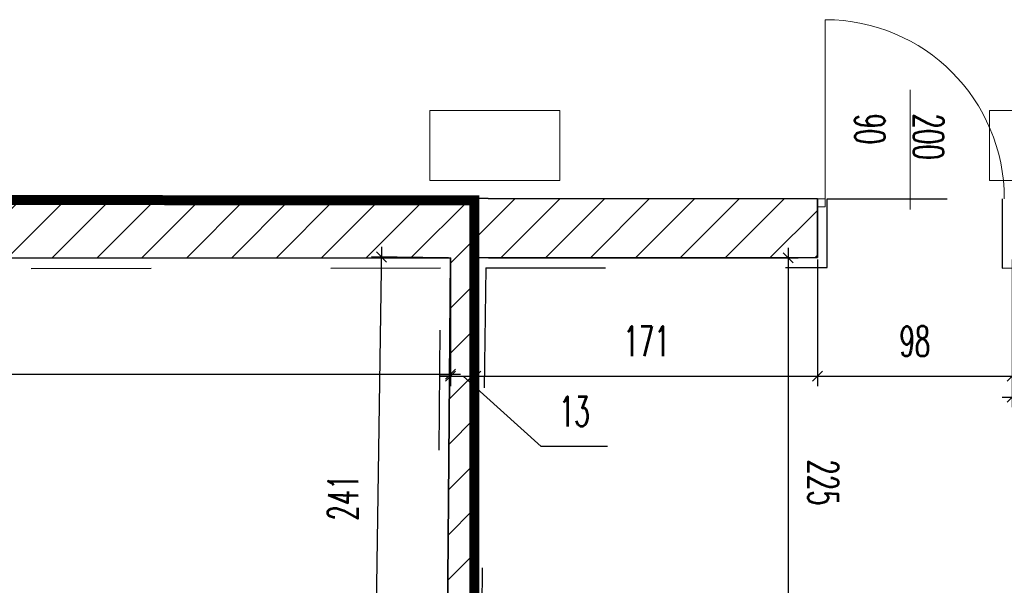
# Model space of a CAD drawing. Header units: millimetres. Extents: x 19887 to 192597, y -14203 to 39042.
# Tile 29 of 256: x 25035 to 25528, y -9859 to -9576. Entities that reach past the tile are written whole.
import ezdxf

# ---------------------------------------------------------------- set-up
doc = ezdxf.new("R2010")
doc.units = ezdxf.units.MM
doc.linetypes.add('ACAD_ISO03W100', pattern=[30, 12, -18])
doc.linetypes.add('DASHED2', pattern=[9.525, 6.35, -3.175])
doc.layers.get('Defpoints').update_dxf_attribs({"color": 4})
for name, color, linetype in [('A_DBA-RAMKI', 6, 'Continuous'), ('Sufit podwieszany', 252, 'Continuous'), ('Wymiarowanie', 3, 'Continuous'), ('Wypełnienie', 252, 'Continuous')]:
    doc.layers.add(name, color=color, linetype=linetype)
for name, color, linetype, lineweight in [('Basen_rzut_poziom_1_obrys', 252, 'Continuous', 35), ('Drzwi', 2, 'Continuous', 5), ('Schody', 252, 'Continuous', 5)]:
    doc.layers.add(name, color=color, linetype=linetype, lineweight=lineweight)
doc.styles.add('ROMANS', font='romans.shx', dxfattribs={"width": 0.6})
doc.styles.get("Standard").update_dxf_attribs({"font": 'arial.ttf'})
doc.dimstyles.new('000001FB70622F18', dxfattribs={"dimtxt": 20, "dimasz": 5, "dimexe": 5, "dimexo": 1, "dimgap": 20, "dimtad": 1, "dimtoh": 1, "dimdec": 0, "dimtxsty": 'Standard', "dimblk": 'OBLIQUE', "dimcen": 0, "dimdle": 5, "dimclrd": 252, "dimclre": 252, "dimclrt": 252, "dimadec": 0, "dimazin": 0, "dimtfac": 1, "dimtdec": 0, "dimtmove": 0, "dimatfit": 3, "dimldrblk": 'OBLIQUE', "dimfxl": 150, "dimfxlon": 1, "dimlwd": 25, "dimlwe": 25, "dimarcsym": 1})

# ---------------------------------------------------------------- blocks, each defined once
blk = doc.blocks.new('_Oblique')
at = {"color": 0, "linetype": 'ByBlock', "lineweight": -2}
blk.add_line((-0.5, -0.5), (0.5, 0.5), dxfattribs=at)
blk = doc.blocks.new('*D609')
at = {"layer": 'Defpoints', "color": 0}
for p in [(1229.37, -3822.83), (2344.27, -3822.51), (2344.27, -3880.7)]:
    blk.add_point(p, dxfattribs=at)
at = {"layer": 'Wymiarowanie', "color": 252, "linetype": 'Continuous', "lineweight": 25}
for p, q in [((2344.27, -3823.51), (2344.27, -3885.7)), ((1229.37, -3823.83), (1229.37, -3885.7)), ((1224.37, -3880.7), (2349.27, -3880.7))]:
    blk.add_line(p, q, dxfattribs=at)
at = {"layer": 'Wymiarowanie', "color": 252, "linetype": 'ByBlock', "lineweight": 25, "xscale": 5, "yscale": 5, "zscale": 5, "rotation": 180}
blk.add_blockref('_Oblique', (1229.37, -3880.7), dxfattribs=at)
at = {"layer": 'Wymiarowanie', "color": 252, "linetype": 'ByBlock', "lineweight": 25, "xscale": 5, "yscale": 5, "zscale": 5}
blk.add_blockref('_Oblique', (2344.27, -3880.7), dxfattribs=at)
at = {"layer": 'Wymiarowanie', "color": 252, "insert": (1786.82, -3863.2), "char_height": 15, "attachment_point": 5, "style": 'ROMANS'}
blk.add_mtext('1115', dxfattribs=at)
blk = doc.blocks.new('*D611')
at = {"layer": 'Defpoints', "color": 0}
for p in [(2344.27, -3822.51), (2356.87, -3822.5), (2356.87, -3881.63)]:
    blk.add_point(p, dxfattribs=at)
at = {"layer": 'Wymiarowanie', "color": 252, "linetype": 'Continuous', "lineweight": 25}
for p, q in [((2344.27, -3823.51), (2344.27, -3886.63)), ((2356.87, -3823.5), (2356.87, -3886.63)), ((2339.27, -3881.63), (2361.87, -3881.63)), ((2344.27, -3881.63), (2339.27, -3881.63)), ((2389.52, -3916.74), (2350.57, -3881.63)), ((2356.87, -3881.63), (2361.87, -3881.63)), ((2422.81, -3916.74), (2389.52, -3916.74))]:
    blk.add_line(p, q, dxfattribs=at)
at = {"layer": 'Wymiarowanie', "color": 252, "linetype": 'ByBlock', "lineweight": 25, "xscale": 5, "yscale": 5, "zscale": 5}
blk.add_blockref('_Oblique', (2344.27, -3881.63), dxfattribs=at)
at = {"layer": 'Wymiarowanie', "color": 252, "linetype": 'ByBlock', "lineweight": 25, "xscale": 5, "yscale": 5, "zscale": 5, "rotation": 180}
blk.add_blockref('_Oblique', (2356.87, -3881.63), dxfattribs=at)
at = {"layer": 'Wymiarowanie', "color": 252, "insert": (2406.16, -3899.24), "char_height": 15, "attachment_point": 5, "style": 'ROMANS'}
blk.add_mtext('13', dxfattribs=at)
blk = doc.blocks.new('*D612')
at = {"layer": 'Defpoints', "color": 0}
for p in [(2356.87, -3822.5), (2527.78, -3822.31), (2527.78, -3881.63)]:
    blk.add_point(p, dxfattribs=at)
at = {"layer": 'Wymiarowanie', "color": 252, "linetype": 'Continuous', "lineweight": 25}
for p, q in [((2356.87, -3823.5), (2356.87, -3886.63)), ((2527.78, -3823.31), (2527.78, -3886.63)), ((2351.87, -3881.63), (2532.78, -3881.63))]:
    blk.add_line(p, q, dxfattribs=at)
at = {"layer": 'Wymiarowanie', "color": 252, "linetype": 'ByBlock', "lineweight": 25, "xscale": 5, "yscale": 5, "zscale": 5, "rotation": 180}
blk.add_blockref('_Oblique', (2356.87, -3881.63), dxfattribs=at)
at = {"layer": 'Wymiarowanie', "color": 252, "linetype": 'ByBlock', "lineweight": 25, "xscale": 5, "yscale": 5, "zscale": 5}
blk.add_blockref('_Oblique', (2527.78, -3881.63), dxfattribs=at)
at = {"layer": 'Wymiarowanie', "color": 252, "insert": (2442.32, -3864.13), "char_height": 15, "attachment_point": 5, "style": 'ROMANS'}
blk.add_mtext('171', dxfattribs=at)
blk = doc.blocks.new('*D614')
at = {"layer": 'Defpoints', "color": 0}
for p in [(2527.78, -3822.31), (2625.35, -3822.2), (2625.35, -3881.63)]:
    blk.add_point(p, dxfattribs=at)
at = {"layer": 'Wymiarowanie', "color": 252, "linetype": 'Continuous', "lineweight": 25}
for p, q in [((2527.78, -3823.31), (2527.78, -3886.63)), ((2625.35, -3823.2), (2625.35, -3886.63)), ((2522.78, -3881.63), (2630.35, -3881.63))]:
    blk.add_line(p, q, dxfattribs=at)
at = {"layer": 'Wymiarowanie', "color": 252, "linetype": 'ByBlock', "lineweight": 25, "xscale": 5, "yscale": 5, "zscale": 5, "rotation": 180}
blk.add_blockref('_Oblique', (2527.78, -3881.63), dxfattribs=at)
at = {"layer": 'Wymiarowanie', "color": 252, "linetype": 'ByBlock', "lineweight": 25, "xscale": 5, "yscale": 5, "zscale": 5}
blk.add_blockref('_Oblique', (2625.35, -3881.63), dxfattribs=at)
at = {"layer": 'Wymiarowanie', "color": 252, "insert": (2576.56, -3864.13), "char_height": 15, "attachment_point": 5, "style": 'ROMANS'}
blk.add_mtext('98', dxfattribs=at)
blk = doc.blocks.new('*D615')
at = {"layer": 'Defpoints', "color": 0}
for p in [(2625.35, -3822.2), (2776.32, -3821.76), (2776.32, -3892.14)]:
    blk.add_point(p, dxfattribs=at)
at = {"layer": 'Wymiarowanie', "color": 252, "linetype": 'Continuous', "lineweight": 25}
for p, q in [((2625.35, -3823.2), (2625.35, -3897.14)), ((2776.32, -3822.76), (2776.32, -3897.14)), ((2620.35, -3892.14), (2781.32, -3892.14))]:
    blk.add_line(p, q, dxfattribs=at)
at = {"layer": 'Wymiarowanie', "color": 252, "linetype": 'ByBlock', "lineweight": 25, "xscale": 5, "yscale": 5, "zscale": 5, "rotation": 180}
blk.add_blockref('_Oblique', (2625.35, -3892.14), dxfattribs=at)
at = {"layer": 'Wymiarowanie', "color": 252, "linetype": 'ByBlock', "lineweight": 25, "xscale": 5, "yscale": 5, "zscale": 5}
blk.add_blockref('_Oblique', (2776.32, -3892.14), dxfattribs=at)
at = {"layer": 'Wymiarowanie', "color": 252, "insert": (2700.83, -3874.64), "char_height": 15, "attachment_point": 5, "style": 'ROMANS'}
blk.add_mtext('151', dxfattribs=at)
blk = doc.blocks.new('*D717')
at = {"layer": 'Defpoints', "color": 0}
for p in [(2356.87, -3822.5), (2354.27, -4047.21), (2513.17, -4047.21)]:
    blk.add_point(p, dxfattribs=at)
at = {"layer": 'Wymiarowanie', "color": 252, "linetype": 'Continuous', "lineweight": 25}
for p, q in [((2513.17, -3817.5), (2513.17, -4052.21)), ((2363.17, -3822.5), (2518.17, -3822.5)), ((2363.17, -4047.21), (2518.17, -4047.21))]:
    blk.add_line(p, q, dxfattribs=at)
at = {"layer": 'Wymiarowanie', "color": 252, "linetype": 'ByBlock', "lineweight": 25, "xscale": 5, "yscale": 5, "zscale": 5}
for p, rotation in [((2513.17, -3822.5), 90), ((2513.17, -4047.21), 270)]:
    blk.add_blockref('_Oblique', p, dxfattribs=dict(at, rotation=rotation))
at = {"layer": 'Wymiarowanie', "color": 252, "insert": (2530.67, -3934.85), "char_height": 15, "attachment_point": 5, "rotation": 270, "style": 'ROMANS'}
blk.add_mtext('225', dxfattribs=at)
blk = doc.blocks.new('*D727')
at = {"layer": 'Defpoints', "color": 0}
for p in [(2309.7, -3822), (2344.27, -3822.51), (2342.25, -4063.67)]:
    blk.add_point(p, dxfattribs=at)
at = {"layer": 'Wymiarowanie', "color": 252, "linetype": 'Continuous', "lineweight": 25}
for p, q in [((2306.08, -4068.13), (2309.77, -3817)), ((2343.27, -3822.5), (2304.7, -3821.93)), ((2341.25, -4063.65), (2301.15, -4063.06))]:
    blk.add_line(p, q, dxfattribs=at)
at = {"layer": 'Wymiarowanie', "color": 252, "linetype": 'ByBlock', "lineweight": 25, "xscale": 5, "yscale": 5, "zscale": 5}
for p, rotation in [((2309.7, -3822), 89.15716657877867), ((2306.15, -4063.14), 269.1571665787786)]:
    blk.add_blockref('_Oblique', p, dxfattribs=dict(at, rotation=rotation))
at = {"layer": 'Wymiarowanie', "color": 252, "insert": (2290.43, -3942.31), "char_height": 15, "attachment_point": 5, "rotation": 89.1572, "style": 'ROMANS'}
blk.add_mtext('241', dxfattribs=at)
blk = doc.blocks.new('G$CF5E15B28')
at = {"layer": 'Wypełnienie'}
h = blk.add_hatch(dxfattribs=at)
h.set_pattern_fill('ANSI31', color=253, scale=5, angle=90)
h.set_pattern_definition([(45, (-31599.654, -23084.227), (-11.22532, 11.22532), [])])
h.paths.add_polyline_path([(2527.78, -3792.93), (385.45, -3790.77), (385.45, -3821.86), (390.83, -3821.6), (391.95, -3911.6), (407.97, -3911.6), (408.51, -3823.06), (1217.59, -3822.83), (1217.59, -4029.44), (1060.17, -4028.42), (1060.17, -4064.91), (1091.26, -4064.91), (1091.26, -4043.43), (1216.23, -4043.43), (1216.23, -4063.03), (1229.37, -4063.03), (1229.37, -3822.83), (2344.27, -3822.51), (2342.25, -4063.67), (2467.7, -4063.67), (2464.4, -4396.62), (2455.31, -4396.62), (2455.89, -4416.87), (2453.74, -4416.87), (2453.74, -4424.34), (2581.42, -4423.94), (2581.42, -4414.9), (2578.51, -4414.9), (2579, -4396.25), (2505.98, -4396.25), (2505.68, -4368.36), (2476.63, -4368.67), (2481.49, -4046.88), (2354.27, -4047.21), (2356.87, -3822.5), (2527.78, -3822.31)])
at = {"layer": 'Basen_rzut_poziom_1_obrys', "color": 253, "elevation": 0}
for points in [[(385.45, -3821.86), (385.45, -3790.77), (2527.78, -3792.93)], [(2527.78, -3822.31), (2527.78, -3792.93)], [(1060.17, -4028.42), (1060.17, -4064.91), (1091.26, -4064.91), (1091.26, -4043.43), (1216.23, -4043.43), (1216.23, -4063.03), (1229.37, -4063.03), (1229.37, -3822.83), (2344.27, -3822.51)], [(2339.27, -3822.52), (2339.27, -3822.47)], [(2467.7, -4063.67), (2342.25, -4063.67), (2344.27, -3822.51)], [(2356.87, -3822.5), (2354.27, -4047.21), (2481.49, -4046.88)], [(2356.87, -3822.5), (2527.78, -3822.31)], [(2344.22, -3827.51), (2344.27, -3827.51)]]:
    blk.add_lwpolyline(points, dxfattribs=at)
at = {"layer": 'Drzwi', "color": 253, "elevation": 0}
for points in [[(2531.78, -3792.93), (2531.78, -3703.36)], [(2574.27, -3778.35), (2574.27, -3738.35)], [(2574.27, -3778.35), (2574.27, -3798.35)]]:
    blk.add_lwpolyline(points, dxfattribs=at)
blk.add_lwpolyline([(2527.78, -3792.93), (2531.78, -3792.93), (2531.78, -3796.93), (2527.78, -3796.93)], close=True, dxfattribs=at)
at = {"layer": 'Drzwi', "color": 253}
blk.add_arc((2531.78, -3792.93, 0), 89.57, 0, 90, dxfattribs=at)
at = {"layer": 'Schody', "color": 253, "elevation": 0}
for points in [[(2398.87, -3783.82), (2333.87, -3783.82), (2333.87, -3748.82), (2398.87, -3748.82)], [(2678.87, -3783.82), (2613.87, -3783.82), (2613.87, -3748.82), (2678.87, -3748.82)]]:
    blk.add_lwpolyline(points, close=True, dxfattribs=at)
at = {"layer": 'Sufit podwieszany', "color": 253, "linetype": 'ACAD_ISO03W100', "ltscale": 5, "elevation": 0}
for points in [[(2532.78, -3827.31), (2532.78, -3792.93)], [(2532.78, -3792.93), (2620.35, -3792.98)], [(2620.35, -3792.98), (2620.35, -3827.53), (2771.32, -3826.78)], [(1055.17, -4023.42), (1055.17, -4069.91), (1096.26, -4069.91), (1096.26, -4048.43), (1211.23, -4048.43), (1211.23, -4068.03), (1234.37, -4068.03), (1234.37, -3828.75), (2339.22, -3827.52)], [(2462.65, -4068.67), (2337.21, -4068.67), (2339.22, -3827.52)], [(2361.81, -3827.49), (2359.32, -4042.2), (2486.49, -4041.88)], [(2361.81, -3827.49), (2532.78, -3827.31)]]:
    blk.add_lwpolyline(points, dxfattribs=at)
at = {"layer": 'Drzwi', "color": 253, "char_height": 15, "width": 190.2964, "attachment_point": 7, "rotation": 270, "style": 'ROMANS'}
for s, insert in [('90', (2546.61, -3750.27, 0)), ('200', (2575.93, -3750.27, 0))]:
    blk.add_mtext(s, dxfattribs=dict(at, insert=insert))
at = {"layer": 'Wymiarowanie', "color": 253}
for base, p1, p2, angle, override, picture, middle in [((2309.7, -3822, 0), (2342.25, -4063.67, 0), (2344.27, -3822.51, 0), 269.1572, {"dimtxt": 15, "dimgap": 10, "dimtxsty": 'ROMANS', "dimtmove": 1}, '*D727', (2290.43, -3942.31, 0)), ((2513.17, -4047.21, 0), (2356.87, -3822.5, 0), (2354.27, -4047.21, 0), 90, {"dimtxt": 15, "dimgap": 10, "dimtad": 2, "dimtxsty": 'ROMANS'}, '*D717', (2530.67, -3934.85, 0)), ((2344.27, -3880.7, 0), (1229.37, -3822.83, 0), (2344.27, -3822.51, 0), 0, {"dimtxt": 15, "dimgap": 10, "dimtxsty": 'ROMANS', "dimtmove": 1}, '*D609', (1786.82, -3863.2, 0)), ((2527.78, -3881.63, 0), (2356.87, -3822.5, 0), (2527.78, -3822.31, 0), 0, {"dimtxt": 15, "dimgap": 10, "dimtxsty": 'ROMANS', "dimtmove": 1}, '*D612', (2442.32, -3864.13, 0)), ((2625.35, -3881.63, 0), (2527.78, -3822.31, 0), (2625.35, -3822.2, 0), 0, {"dimtxt": 15, "dimgap": 10, "dimtxsty": 'ROMANS', "dimtmove": 1}, '*D614', (2576.56, -3864.13, 0)), ((2776.32, -3892.14, 0), (2625.35, -3822.2, 0), (2776.32, -3821.76, 0), 0, {"dimtxt": 15, "dimgap": 10, "dimtxsty": 'ROMANS', "dimtmove": 1}, '*D615', (2700.83, -3874.64, 0))]:
    dim = blk.add_linear_dim(base=base, p1=p1, p2=p2, angle=angle, dimstyle='000001FB70622F18', override=override, dxfattribs=at)
    dim.commit()
    dim.dimension.update_dxf_attribs({"geometry": picture, "text_midpoint": middle})
dim = blk.add_linear_dim(base=(2356.87, -3881.63, 0), p1=(2344.27, -3822.51, 0), p2=(2356.87, -3822.5, 0), angle=0, dimstyle='000001FB70622F18', override={"dimtxt": 15, "dimgap": 10, "dimtxsty": 'ROMANS', "dimtmove": 1}, dxfattribs=at)
dim.commit()
dim.dimension.update_dxf_attribs({"geometry": '*D611', "text_midpoint": (2399.52, -3916.74, 0), "dimtype": 160})

msp = doc.modelspace()

# ---------------------------------------------------------------- linework, layer by layer
at = {"layer": 'A_DBA-RAMKI', "color": 210, "linetype": 'DASHED2', "ltscale": 10, "const_width": 5, "elevation": 0}
msp.add_lwpolyline([(26883.24, -10273.42), (26630.26, -10272.18), (26626.13, -10511.13), (25385.91, -10537.66), (25385.04, -11107.83), (24854.04, -11107.83), (24813.03, -11063.43), (24813.46, -11033.88), (24785.03, -11033.12), (24785.03, -10874.83), (24706.04, -10874.83), (24625.41, -10787.54), (24625.36, -10297.06), (25356.36, -10302.21), (25362.47, -9920.07), (25362.47, -9920.07), (25362.47, -9920.07), (25262.97, -9920.02), (25262.97, -9666.62), (22717.43, -9664.1)], dxfattribs=at)

# ---------------------------------------------------------------- block references
msp.add_blockref('G$CF5E15B28', (22906.81, -5872.86, 0))

doc.saveas('drawing.dxf')
